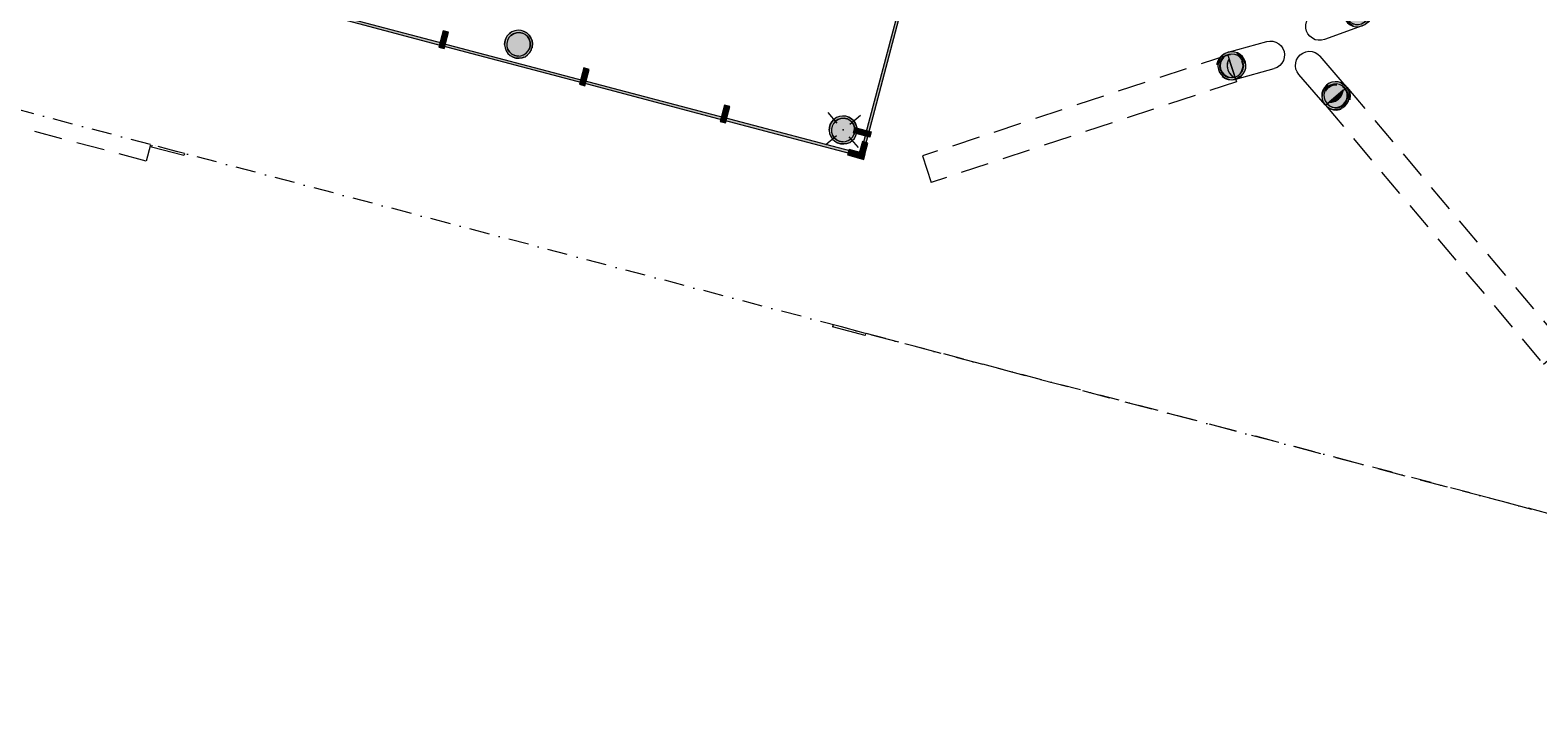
# Model space of a CAD drawing. Header units: millimetres. Extents: x -176817 to 18864955, y -12996033 to 201123.
# Tile 28 of 256: x 61328 to 74800, y -7837 to -1864. Entities that reach past the tile are written whole.
import ezdxf

# ---------------------------------------------------------------- set-up
doc = ezdxf.new("R2010")
doc.units = ezdxf.units.MM
doc.header["$MEASUREMENT"] = 0
for name, pattern in [('Kropki i Kreski', [360, 180, -90, 0, -90]), ('Przerywana', [240, 120, -120]), ('Przerywana długa', [390, 250, -140])]:
    doc.linetypes.add(name, pattern=pattern)
for name, color, linetype in [('213-A Wymiarowanie wewnętrzne', 7, 'Continuous'), ('822-IST-Brama zachodnia belki', 7, 'Continuous'), ('822-IST-Brama zachodnia słupy', 7, 'Continuous'), ('822-IST-Brama zachodnia ściany kurtynowe', 7, 'Continuous')]:
    doc.layers.add(name, color=color, linetype=linetype)
doc.styles.add('STYL_AUTOMATYCZNY_4', font='arial.ttf')
doc.dimstyles.new('STYL_AUTOMATYCZNY__3', dxfattribs={"dimtxt": 64.999998, "dimasz": 47.5, "dimexe": 0.18, "dimexo": 0.0625, "dimgap": 0, "dimtad": 1, "dimdec": 1, "dimlfac": 0.1, "dimzin": 0, "dimdsep": 46, "dimtxsty": 'STYL_AUTOMATYCZNY_4', "dimblk": 'ARROWHEAD_11', "dimblk1": 'ARROWHEAD_11', "dimblk2": 'ARROWHEAD_11', "dimcen": 0.09, "dimclrd": 30, "dimclre": 30, "dimclrt": 30, "dimazin": 0, "dimtfac": 1, "dimtdec": 4, "dimtmove": 0, "dimatfit": 3, "dimfxl": 0, "dimtolj": 1, "dimtzin": 0, "dimarcsym": 0})

# ---------------------------------------------------------------- blocks, each defined once
blk = doc.blocks.new('Przegroda strukturalna_1_2')
at = {"layer": '822-IST-Brama zachodnia ściany kurtynowe', "linetype": 'Continuous', "lineweight": 0, "true_color": 0x666666}
for points in [[(62708, -1416), (62757, -1429), (62795, -1284), (62747, -1271)], [(63756, -1672), (63761, -1653), (62738, -1383), (62733, -1402)], [(63722, -1684), (63770, -1696), (63808, -1551), (63760, -1539)], [(65013, -2004), (65018, -1984), (63751, -1650), (63746, -1669)], [(64979, -2015), (65027, -2028), (65065, -1883), (65017, -1870)], [(66270, -2335), (66275, -2316), (65008, -1982), (65003, -2001)], [(66236, -2347), (66284, -2360), (66322, -2215), (66274, -2202)], [(67527, -2667), (67532, -2648), (66265, -2313), (66260, -2333)], [(67493, -2679), (67541, -2691), (67579, -2546), (67531, -2534)], [(68759, -2992), (68765, -2973), (67522, -2645), (67517, -2664)], [(68725, -3004), (68774, -3017), (68812, -2872), (68764, -2859)]]:
    blk.add_hatch(color=251, dxfattribs=at).paths.add_polyline_path(points)
at = {"layer": '822-IST-Brama zachodnia ściany kurtynowe', "color": 254, "linetype": 'Continuous', "lineweight": 0, "true_color": 0xcccccc, "flags": 128}
for points in [[(62708, -1416), (62757, -1429), (62795, -1284), (62747, -1271)], [(63756, -1672), (63761, -1653), (62738, -1383), (62733, -1402)], [(63722, -1684), (63770, -1696), (63808, -1551), (63760, -1539)], [(65013, -2004), (65018, -1984), (63751, -1650), (63746, -1669)], [(64979, -2015), (65027, -2028), (65065, -1883), (65017, -1870)], [(66270, -2335), (66275, -2316), (65008, -1982), (65003, -2001)], [(66236, -2347), (66284, -2360), (66322, -2215), (66274, -2202)], [(67527, -2667), (67532, -2648), (66265, -2313), (66260, -2333)], [(67493, -2679), (67541, -2691), (67579, -2546), (67531, -2534)], [(68759, -2992), (68765, -2973), (67522, -2645), (67517, -2664)], [(68725, -3004), (68774, -3017), (68812, -2872), (68764, -2859)]]:
    blk.add_lwpolyline(points, close=True, dxfattribs=at)
blk = doc.blocks.new('Przegroda strukturalna_2_2')
at = {"layer": '822-IST-Brama zachodnia ściany kurtynowe', "linetype": 'Continuous', "lineweight": 0, "true_color": 0x666666}
for points in [[(72485, 11034), (72340, 11073), (72326, 11020), (72471, 10981)], [(72387, 10742), (72460, 11018), (72441, 11023), (72368, 10747)], [(72414, 10766), (72269, 10804), (72256, 10755), (72401, 10717)], [(71877, 8808), (72390, 10751), (72370, 10756), (71858, 8813)], [(71367, 6874), (71880, 8817), (71860, 8823), (71347, 6879)], [(71904, 8832), (71759, 8870), (71746, 8822), (71891, 8783)], [(70856, 4940), (71369, 6884), (71350, 6889), (70837, 4945)], [(71394, 6898), (71249, 6936), (71236, 6888), (71381, 6850)], [(70883, 4964), (70738, 5002), (70726, 4954), (70871, 4916)], [(70346, 3006), (70859, 4950), (70840, 4955), (70327, 3011)], [(69836, 1073), (70349, 3016), (70329, 3021), (69817, 1078)], [(70373, 3030), (70228, 3069), (70215, 3020), (70360, 2982)], [(69326, -861), (69838, 1082), (69819, 1087), (69306, -856)], [(69863, 1096), (69718, 1135), (69705, 1086), (69850, 1048)], [(69353, -837), (69208, -799), (69195, -847), (69340, -886)], [(68815, -2795), (69328, -852), (69309, -846), (68796, -2790)], [(68842, -2771), (68697, -2733), (68684, -2781), (68830, -2819)], [(68763, -2993), (68818, -2785), (68798, -2780), (68744, -2988)], [(68777, -3018), (68790, -2969), (68645, -2931), (68632, -2979)]]:
    blk.add_hatch(color=251, dxfattribs=at).paths.add_polyline_path(points)
at = {"layer": '822-IST-Brama zachodnia ściany kurtynowe', "color": 254, "linetype": 'Continuous', "lineweight": 0, "true_color": 0xcccccc, "flags": 128}
for points in [[(72485, 11034), (72471, 10981), (72326, 11020), (72340, 11073)], [(72387, 10742), (72368, 10747), (72441, 11023), (72460, 11018)], [(72414, 10766), (72401, 10717), (72256, 10755), (72269, 10804)], [(71877, 8808), (71858, 8813), (72370, 10756), (72390, 10751)], [(71367, 6874), (71347, 6879), (71860, 8823), (71880, 8817)], [(71904, 8832), (71891, 8783), (71746, 8822), (71759, 8870)], [(70856, 4940), (70837, 4945), (71350, 6889), (71369, 6884)], [(71394, 6898), (71381, 6850), (71236, 6888), (71249, 6936)], [(70883, 4964), (70871, 4916), (70726, 4954), (70738, 5002)], [(70346, 3006), (70327, 3011), (70840, 4955), (70859, 4950)], [(69836, 1073), (69817, 1078), (70329, 3021), (70349, 3016)], [(70373, 3030), (70360, 2982), (70215, 3020), (70228, 3069)], [(69326, -861), (69306, -856), (69819, 1087), (69838, 1082)], [(69863, 1096), (69850, 1048), (69705, 1086), (69718, 1135)], [(69353, -837), (69340, -886), (69195, -847), (69208, -799)], [(68815, -2795), (68796, -2790), (69309, -846), (69328, -852)], [(68842, -2771), (68830, -2819), (68684, -2781), (68697, -2733)], [(68763, -2993), (68744, -2988), (68798, -2780), (68818, -2785)], [(68777, -3018), (68790, -2969), (68645, -2931), (68632, -2979)]]:
    blk.add_lwpolyline(points, close=True, dxfattribs=at)
blk = doc.blocks.new('Słup_69_2', base_point=(72759, -2178))
at = {"layer": '822-IST-Brama zachodnia słupy', "linetype": 'Continuous', "lineweight": 0, "true_color": 0x666666}
h = blk.add_hatch(color=251, dxfattribs=at)
h.paths.add_polyline_path([(73087, -2367), (73067, -2348), (73042, -2334), (73016, -2326), (72988, -2324), (72960, -2328), (72934, -2338), (72911, -2354), (72892, -2375), (72878, -2399), (72870, -2426), (72868, -2454), (72872, -2481), (72882, -2507), (72898, -2530), (72918, -2550), (72943, -2563), (72969, -2572), (72997, -2574), (73025, -2570), (73051, -2559), (73074, -2544), (73093, -2523), (73107, -2499), (73115, -2472), (73117, -2444), (73113, -2416), (73103, -2390)])
h.paths.add_polyline_path([(73072, -2380), (73087, -2403), (73096, -2429), (73097, -2457), (73092, -2483), (73079, -2508), (73061, -2528), (73038, -2543), (73012, -2552), (72985, -2554), (72958, -2548), (72933, -2536), (72913, -2517), (72898, -2494), (72889, -2468), (72888, -2441), (72893, -2414), (72906, -2390), (72924, -2369), (72947, -2354), (72973, -2346), (73000, -2344), (73027, -2350), (73052, -2362)], flags=0)
h = blk.add_hatch(color=251, dxfattribs=at)
h.paths.add_polyline_path([(72893, -2414), (72888, -2441), (72889, -2468), (72898, -2494), (72913, -2517), (72933, -2536), (72958, -2548), (72985, -2554), (73012, -2552), (73038, -2543), (73061, -2528), (73079, -2508), (73092, -2483), (73097, -2457), (73096, -2429), (73087, -2403), (73072, -2380), (73052, -2362), (73027, -2350), (73000, -2344), (72973, -2346), (72947, -2354), (72924, -2369), (72906, -2390)])
h.paths.add_polyline_path([(72940, -2507), (72934, -2506), (73059, -2400), (73059, -2407), (73051, -2434), (73038, -2459), (73019, -2480), (72995, -2495), (72968, -2504)], flags=0)
at = {"layer": '822-IST-Brama zachodnia słupy', "color": 254, "linetype": 'Continuous', "lineweight": 0, "true_color": 0xcccccc}
blk.add_line((73059, -2400), (72934, -2506), dxfattribs=at)
at = {"layer": '822-IST-Brama zachodnia słupy', "color": 254, "linetype": 'Continuous', "lineweight": 0, "true_color": 0xcccccc, "flags": 128}
for points in [[(72664, -2260), (72649, -2237), (72638, -2211), (72634, -2183), (72636, -2155), (72644, -2128), (72658, -2104), (72677, -2083), (72700, -2068), (72726, -2057), (72754, -2053), (72782, -2055), (72809, -2064), (72833, -2077), (72854, -2097)], [(73087, -2367), (72854, -2097)], [(72898, -2530), (72664, -2260)], [(72934, -2506), (72940, -2507), (72968, -2504), (72995, -2495), (73019, -2480), (73038, -2459), (73051, -2434), (73059, -2407), (73059, -2400)]]:
    blk.add_lwpolyline(points, dxfattribs=at)
for points in [[(72868, -2454), (72872, -2481), (72882, -2507), (72898, -2530), (72918, -2550), (72943, -2563), (72969, -2572), (72997, -2574), (73025, -2570), (73051, -2559), (73074, -2544), (73093, -2523), (73107, -2499), (73115, -2472), (73117, -2444), (73113, -2416), (73103, -2390), (73087, -2367), (73067, -2348), (73042, -2334), (73016, -2326), (72988, -2324), (72960, -2328), (72934, -2338), (72911, -2354), (72892, -2375), (72878, -2399), (72870, -2426)], [(72889, -2468), (72898, -2494), (72913, -2517), (72933, -2536), (72958, -2548), (72985, -2554), (73012, -2552), (73038, -2543), (73061, -2528), (73079, -2508), (73092, -2483), (73097, -2457), (73096, -2429), (73087, -2403), (73072, -2380), (73052, -2362), (73027, -2350), (73000, -2344), (72973, -2346), (72947, -2354), (72924, -2369), (72906, -2390), (72893, -2414), (72888, -2441)]]:
    blk.add_lwpolyline(points, close=True, dxfattribs=at)
at = {"layer": '822-IST-Brama zachodnia słupy', "color": 254, "linetype": 'Przerywana', "lineweight": 0, "true_color": 0xcccccc, "flags": 128}
for points in [[(73093, -2374), (73109, -2397), (73119, -2423), (73124, -2451), (73121, -2479), (73113, -2506), (73099, -2530), (73080, -2551), (73057, -2566), (73031, -2577), (73003, -2581), (72976, -2579), (72949, -2570), (72924, -2557), (72904, -2537), (72888, -2514), (72878, -2488), (72874, -2461), (72876, -2433), (72884, -2406), (72898, -2382), (72917, -2361), (72940, -2345), (72966, -2335), (72994, -2331), (73022, -2333), (73048, -2341), (73073, -2355)], [(73058, -2369), (73077, -2386), (73078, -2387), (73093, -2410), (73102, -2436), (73103, -2464), (73098, -2490), (73085, -2515), (73067, -2535), (73044, -2550), (73018, -2559), (72991, -2561), (72964, -2555), (72940, -2543), (72919, -2524), (72917, -2521), (72904, -2501), (72895, -2475), (72894, -2448), (72899, -2421), (72912, -2397), (72930, -2376), (72953, -2361), (72979, -2353), (73006, -2351), (73033, -2357)]]:
    blk.add_lwpolyline(points, close=True, dxfattribs=at)
for points in [[(72917, -2521), (73077, -2386)], [(73076, -2386), (73090, -2406)], [(73093, -2374), (73087, -2367)], [(73090, -2406), (73094, -2417), (73099, -2433)], [(72904, -2537), (72898, -2530)], [(72917, -2522), (72936, -2539)], [(72936, -2539), (72944, -2543), (72962, -2552)], [(72962, -2552), (72981, -2556)], [(72981, -2556), (72989, -2558)], [(72989, -2558), (73013, -2557)], [(73013, -2557), (73016, -2557)], [(73016, -2557), (73040, -2549)], [(73040, -2549), (73042, -2548)], [(73042, -2548), (73064, -2534)], [(73064, -2534), (73065, -2533)], [(73065, -2533), (73083, -2513)], [(73083, -2513), (73084, -2513)], [(73084, -2513), (73096, -2488)], [(73096, -2487), (73101, -2461)], [(73096, -2488), (73096, -2487)], [(73099, -2433), (73101, -2456), (73101, -2461)]]:
    blk.add_lwpolyline(points, dxfattribs=at)
blk = doc.blocks.new('Słup_70_2', base_point=(72411, -2086))
at = {"layer": '822-IST-Brama zachodnia słupy', "linetype": 'Continuous', "lineweight": 0, "true_color": 0x666666}
h = blk.add_hatch(color=251, dxfattribs=at)
h.paths.add_polyline_path([(72100, -2302), (72126, -2292), (72149, -2276), (72168, -2255), (72181, -2231), (72190, -2204), (72191, -2176), (72187, -2148), (72177, -2122), (72161, -2099), (72140, -2080), (72116, -2067), (72089, -2059), (72061, -2057), (72033, -2061), (72007, -2072), (71984, -2088), (71965, -2108), (71951, -2133), (71943, -2159), (71941, -2187), (71946, -2215), (71956, -2241), (71972, -2264), (71993, -2283), (72017, -2297), (72044, -2305), (72072, -2306)])
h.paths.add_polyline_path([(72094, -2283), (72067, -2287), (72040, -2283), (72015, -2273), (71993, -2256), (71976, -2235), (71965, -2210), (71961, -2182), (71965, -2155), (71975, -2130), (71992, -2108), (72013, -2091), (72038, -2080), (72066, -2077), (72093, -2080), (72118, -2090), (72140, -2107), (72157, -2128), (72168, -2154), (72172, -2181), (72168, -2208), (72158, -2233), (72141, -2255), (72120, -2272)], flags=0)
blk.add_hatch(color=251, dxfattribs=at).paths.add_polyline_path([(71961, -2182), (71965, -2210), (71976, -2235), (71993, -2256), (72015, -2273), (72040, -2283), (72067, -2287), (72083, -2284), (72081, -2283), (72059, -2266), (72041, -2244), (72029, -2219), (72024, -2191), (72025, -2163), (72033, -2135), (72040, -2122), (72093, -2283), (72094, -2283), (72120, -2272), (72141, -2255), (72158, -2233), (72168, -2208), (72172, -2181), (72168, -2154), (72157, -2128), (72140, -2107), (72118, -2090), (72093, -2080), (72066, -2077), (72038, -2080), (72013, -2091), (71992, -2108), (71975, -2130), (71965, -2155)])
at = {"layer": '822-IST-Brama zachodnia słupy', "color": 254, "linetype": 'Continuous', "lineweight": 0, "true_color": 0xcccccc}
blk.add_line((72040, -2122), (72093, -2283), dxfattribs=at)
at = {"layer": '822-IST-Brama zachodnia słupy', "color": 254, "linetype": 'Continuous', "lineweight": 0, "true_color": 0xcccccc, "flags": 128}
for points in [[(72033, -2061), (72378, -1966)], [(72378, -1966), (72405, -1961), (72433, -1963), (72460, -1971), (72484, -1985), (72505, -2004), (72521, -2027), (72532, -2053), (72536, -2081), (72534, -2109), (72526, -2135), (72512, -2160), (72493, -2180), (72470, -2196), (72444, -2207)], [(72040, -2122), (72033, -2135), (72025, -2163), (72024, -2191), (72029, -2219), (72041, -2244), (72059, -2266), (72081, -2283), (72083, -2284)], [(72083, -2284), (72093, -2283)], [(72100, -2302), (72444, -2207)]]:
    blk.add_lwpolyline(points, dxfattribs=at)
at = {"layer": '822-IST-Brama zachodnia słupy', "color": 254, "linetype": 'Przerywana', "lineweight": 0, "true_color": 0xcccccc, "flags": 128}
for points in [[(72091, -2305), (72063, -2309), (72035, -2307), (72008, -2299), (71984, -2285), (71963, -2266), (71947, -2243), (71937, -2217), (71933, -2190), (71934, -2162), (71942, -2135), (71956, -2111), (71975, -2090), (71998, -2074), (72024, -2064), (72052, -2059), (72080, -2061), (72107, -2069), (72131, -2083), (72152, -2102), (72168, -2125), (72178, -2151), (72182, -2178), (72181, -2206), (72173, -2233), (72159, -2257), (72140, -2278), (72117, -2294)], [(72093, -2282), (72086, -2285), (72058, -2289), (72031, -2286), (72006, -2275), (71984, -2259), (71967, -2237), (71956, -2212), (71952, -2185), (71956, -2158), (71966, -2132), (71978, -2116), (71983, -2110), (72004, -2094), (72030, -2083), (72057, -2079), (72084, -2082), (72109, -2093), (72131, -2109), (72148, -2131), (72159, -2156), (72163, -2183), (72159, -2210), (72149, -2236), (72132, -2258), (72111, -2275)]]:
    blk.add_lwpolyline(points, close=True, dxfattribs=at)
at = {"layer": '822-IST-Brama zachodnia słupy', "color": 254, "linetype": 'Continuous', "lineweight": 0, "true_color": 0xcccccc, "flags": 128}
for points in [[(71946, -2215), (71956, -2241), (71972, -2264), (71993, -2283), (72017, -2297), (72044, -2305), (72072, -2306), (72100, -2302), (72126, -2292), (72149, -2276), (72168, -2255), (72181, -2231), (72190, -2204), (72191, -2176), (72187, -2148), (72177, -2122), (72161, -2099), (72140, -2080), (72116, -2067), (72089, -2059), (72061, -2057), (72033, -2061), (72007, -2072), (71984, -2088), (71965, -2108), (71951, -2133), (71943, -2159), (71941, -2187)], [(71961, -2182), (71965, -2210), (71976, -2235), (71993, -2256), (72015, -2273), (72040, -2283), (72067, -2287), (72083, -2284), (72093, -2283), (72094, -2283), (72120, -2272), (72141, -2255), (72158, -2233), (72168, -2208), (72172, -2181), (72168, -2154), (72157, -2128), (72140, -2107), (72118, -2090), (72093, -2080), (72066, -2077), (72038, -2080), (72013, -2091), (71992, -2108), (71975, -2130), (71965, -2155)]]:
    blk.add_lwpolyline(points, close=True, dxfattribs=at)
at = {"layer": '822-IST-Brama zachodnia słupy', "color": 254, "linetype": 'Przerywana', "lineweight": 0, "true_color": 0xcccccc, "flags": 128}
for points in [[(71965, -2137), (71957, -2157)], [(71965, -2137), (71967, -2132)], [(71978, -2117), (71967, -2132)], [(72029, -2087), (72029, -2087), (72001, -2100), (71978, -2116)], [(71978, -2117), (71978, -2116)], [(72024, -2064), (72033, -2061)], [(72029, -2087), (72093, -2282)], [(71957, -2160), (71954, -2184)], [(71954, -2184), (71955, -2186)], [(71955, -2186), (71959, -2211)], [(71957, -2160), (71957, -2157)], [(71959, -2211), (71959, -2212), (71970, -2236), (71971, -2238), (71988, -2258), (71991, -2260), (72010, -2274), (72022, -2278), (72037, -2284), (72066, -2287), (72075, -2286), (72083, -2284)], [(72091, -2305), (72100, -2302)]]:
    blk.add_lwpolyline(points, dxfattribs=at)
blk = doc.blocks.new('Słup_72_2', base_point=(72851, -1830))
at = {"layer": '822-IST-Brama zachodnia słupy', "linetype": 'Continuous', "lineweight": 0, "true_color": 0x666666}
h = blk.add_hatch(color=251, dxfattribs=at)
h.paths.add_polyline_path([(73144, -1591), (73119, -1603), (73098, -1621), (73080, -1643), (73068, -1668), (73063, -1696), (73063, -1724), (73069, -1751), (73082, -1776), (73099, -1798), (73122, -1815), (73147, -1827), (73174, -1833), (73202, -1832), (73230, -1826), (73255, -1813), (73276, -1796), (73294, -1774), (73305, -1748), (73311, -1721), (73311, -1693), (73305, -1666), (73292, -1641), (73274, -1619), (73252, -1602), (73227, -1590), (73200, -1584), (73172, -1584)])
h.paths.add_polyline_path([(73151, -1610), (73178, -1604), (73205, -1605), (73232, -1613), (73255, -1628), (73273, -1648), (73286, -1673), (73292, -1699), (73290, -1727), (73282, -1753), (73267, -1776), (73247, -1794), (73223, -1807), (73196, -1813), (73169, -1812), (73142, -1803), (73119, -1789), (73101, -1768), (73088, -1744), (73082, -1717), (73084, -1690), (73092, -1664), (73107, -1641), (73127, -1622)], flags=0)
h = blk.add_hatch(color=251, dxfattribs=at)
h.paths.add_polyline_path([(73082, -1717), (73088, -1744), (73101, -1768), (73119, -1789), (73142, -1803), (73169, -1812), (73196, -1813), (73223, -1807), (73247, -1794), (73267, -1776), (73282, -1753), (73290, -1727), (73292, -1699), (73286, -1673), (73273, -1648), (73255, -1628), (73232, -1613), (73205, -1605), (73178, -1604), (73151, -1610), (73127, -1622), (73107, -1641), (73092, -1664), (73084, -1690)])
h.paths.add_polyline_path([(73219, -1760), (73172, -1650), (73178, -1654), (73198, -1674), (73212, -1698), (73220, -1725), (73221, -1753)], flags=0)
at = {"layer": '822-IST-Brama zachodnia słupy', "color": 254, "linetype": 'Continuous', "lineweight": 0, "true_color": 0xcccccc}
blk.add_line((73172, -1650), (73219, -1760), dxfattribs=at)
at = {"layer": '822-IST-Brama zachodnia słupy', "color": 254, "linetype": 'Continuous', "lineweight": 0, "true_color": 0xcccccc, "flags": 128}
for points in [[(73144, -1591), (72808, -1713)], [(72893, -1948), (72866, -1954), (72838, -1954), (72811, -1949), (72785, -1937), (72763, -1919), (72746, -1898), (72733, -1873), (72727, -1845), (72726, -1817), (72732, -1790), (72744, -1765), (72762, -1743), (72783, -1725), (72808, -1713)], [(73172, -1650), (73178, -1654), (73198, -1674), (73212, -1698), (73220, -1725), (73221, -1753), (73219, -1760)], [(73230, -1826), (72893, -1948)]]:
    blk.add_lwpolyline(points, dxfattribs=at)
for points in [[(73063, -1696), (73063, -1724), (73069, -1751), (73082, -1776), (73099, -1798), (73122, -1815), (73147, -1827), (73174, -1833), (73202, -1832), (73230, -1826), (73255, -1813), (73276, -1796), (73294, -1774), (73305, -1748), (73311, -1721), (73311, -1693), (73305, -1666), (73292, -1641), (73274, -1619), (73252, -1602), (73227, -1590), (73200, -1584), (73172, -1584), (73144, -1591), (73119, -1603), (73098, -1621), (73080, -1643), (73068, -1668)], [(73082, -1717), (73088, -1744), (73101, -1768), (73119, -1789), (73142, -1803), (73169, -1812), (73196, -1813), (73223, -1807), (73247, -1794), (73267, -1776), (73282, -1753), (73290, -1727), (73292, -1699), (73286, -1673), (73273, -1648), (73255, -1628), (73232, -1613), (73205, -1605), (73178, -1604), (73151, -1610), (73127, -1622), (73107, -1641), (73092, -1664), (73084, -1690)]]:
    blk.add_lwpolyline(points, close=True, dxfattribs=at)
at = {"layer": '822-IST-Brama zachodnia słupy', "color": 254, "linetype": 'Przerywana', "lineweight": 0, "true_color": 0xcccccc, "flags": 128}
for points in [[(73153, -1588), (73180, -1581), (73208, -1581), (73236, -1587), (73261, -1599), (73283, -1616), (73301, -1638), (73313, -1663), (73320, -1690), (73320, -1718), (73314, -1745), (73302, -1771), (73285, -1793), (73263, -1810), (73238, -1823), (73211, -1829), (73183, -1830), (73156, -1824), (73130, -1812), (73108, -1795), (73090, -1773), (73078, -1748), (73072, -1721), (73071, -1693), (73077, -1665), (73089, -1640), (73106, -1618), (73128, -1600)], [(73136, -1619), (73154, -1609), (73160, -1606), (73187, -1601), (73214, -1602), (73240, -1610), (73263, -1625), (73282, -1645), (73294, -1669), (73300, -1696), (73299, -1724), (73291, -1750), (73276, -1773), (73256, -1791), (73237, -1801), (73231, -1804), (73205, -1810), (73177, -1809), (73151, -1800), (73128, -1786), (73109, -1765), (73097, -1741), (73091, -1714), (73092, -1687), (73101, -1661), (73115, -1638)]]:
    blk.add_lwpolyline(points, close=True, dxfattribs=at)
for points in [[(73153, -1588), (73144, -1591)], [(73154, -1609), (73237, -1801)], [(73158, -1608), (73183, -1602)], [(73188, -1602), (73183, -1602)], [(73188, -1602), (73211, -1603)], [(73226, -1607), (73211, -1603)], [(73226, -1607), (73238, -1611)], [(73254, -1621), (73238, -1611)], [(73254, -1621), (73261, -1626)], [(73275, -1641), (73261, -1626)], [(73273, -1774), (73288, -1751)], [(73275, -1641), (73279, -1646)], [(73289, -1665), (73279, -1646)], [(73288, -1750), (73297, -1725)], [(73288, -1751), (73288, -1750)], [(73289, -1665), (73292, -1670)], [(73297, -1692), (73292, -1670)], [(73297, -1692), (73298, -1697)], [(73297, -1721), (73298, -1697)], [(73297, -1725), (73297, -1721)], [(73238, -1823), (73230, -1826)], [(73237, -1800), (73252, -1793)], [(73252, -1793), (73263, -1783), (73273, -1774)]]:
    blk.add_lwpolyline(points, dxfattribs=at)
blk = doc.blocks.new('Słup_79_2', base_point=(65691, -1990))
at = {"layer": '822-IST-Brama zachodnia słupy', "linetype": 'Continuous', "lineweight": 0, "true_color": 0x666666}
h = blk.add_hatch(color=251, dxfattribs=at)
h.paths.add_polyline_path([(65786, -1908), (65766, -1889), (65741, -1875), (65714, -1867), (65687, -1865), (65659, -1869), (65633, -1880), (65610, -1895), (65591, -1916), (65577, -1940), (65569, -1967), (65566, -1995), (65571, -2023), (65581, -2049), (65597, -2072), (65617, -2091), (65642, -2105), (65668, -2113), (65696, -2115), (65724, -2111), (65750, -2101), (65773, -2085), (65792, -2064), (65806, -2040), (65814, -2013), (65816, -1985), (65812, -1958), (65802, -1932)])
h.paths.add_polyline_path([(65771, -1921), (65786, -1944), (65795, -1970), (65796, -1998), (65791, -2025), (65778, -2049), (65760, -2070), (65737, -2085), (65711, -2093), (65684, -2095), (65657, -2089), (65632, -2077), (65612, -2059), (65597, -2036), (65588, -2010), (65587, -1982), (65592, -1956), (65605, -1931), (65623, -1911), (65646, -1896), (65672, -1887), (65699, -1885), (65726, -1891), (65750, -1903)], flags=0)
blk.add_hatch(color=251, dxfattribs=at).paths.add_polyline_path([(65771, -1921), (65750, -1903), (65726, -1891), (65699, -1885), (65672, -1887), (65646, -1896), (65623, -1911), (65605, -1931), (65592, -1956), (65587, -1982), (65588, -2010), (65597, -2036), (65612, -2059), (65632, -2077), (65657, -2089), (65684, -2095), (65711, -2093), (65737, -2085), (65760, -2070), (65778, -2049), (65791, -2025), (65796, -1998), (65795, -1970), (65786, -1944)])
at = {"layer": '822-IST-Brama zachodnia słupy', "color": 254, "linetype": 'Continuous', "lineweight": 0, "true_color": 0xcccccc, "flags": 128}
for points in [[(65566, -1995), (65571, -2023), (65581, -2049), (65597, -2072), (65617, -2091), (65642, -2105), (65668, -2113), (65696, -2115), (65724, -2111), (65750, -2101), (65773, -2085), (65792, -2064), (65806, -2040), (65814, -2013), (65816, -1985), (65812, -1958), (65802, -1932), (65786, -1908), (65766, -1889), (65741, -1875), (65714, -1867), (65687, -1865), (65659, -1869), (65633, -1880), (65610, -1895), (65591, -1916), (65577, -1940), (65569, -1967)], [(65588, -2010), (65597, -2036), (65612, -2059), (65632, -2077), (65657, -2089), (65684, -2095), (65711, -2093), (65737, -2085), (65760, -2070), (65778, -2049), (65791, -2025), (65796, -1998), (65795, -1970), (65786, -1944), (65771, -1921), (65750, -1903), (65726, -1891), (65699, -1885), (65672, -1887), (65646, -1896), (65623, -1911), (65605, -1931), (65592, -1956), (65587, -1982)]]:
    blk.add_lwpolyline(points, close=True, dxfattribs=at)
at = {"layer": '822-IST-Brama zachodnia słupy', "color": 254, "linetype": 'Przerywana', "lineweight": 0, "true_color": 0xcccccc, "flags": 128}
for points in [[(65786, -1908), (65802, -1932), (65812, -1958), (65816, -1985), (65814, -2013), (65806, -2040), (65792, -2064), (65773, -2085), (65750, -2101), (65724, -2111), (65696, -2115), (65668, -2113), (65642, -2105), (65617, -2091), (65597, -2072), (65581, -2049), (65571, -2023), (65566, -1995), (65569, -1967), (65577, -1940), (65591, -1916), (65610, -1895), (65633, -1880), (65659, -1869), (65687, -1865), (65714, -1867), (65741, -1875), (65766, -1889)], [(65771, -1921), (65786, -1944), (65795, -1970), (65796, -1998), (65791, -2025), (65778, -2049), (65760, -2070), (65737, -2085), (65711, -2093), (65684, -2095), (65657, -2089), (65632, -2077), (65612, -2059), (65597, -2036), (65588, -2010), (65587, -1982), (65592, -1956), (65605, -1931), (65623, -1911), (65646, -1896), (65672, -1887), (65699, -1885), (65726, -1891), (65750, -1903)]]:
    blk.add_lwpolyline(points, close=True, dxfattribs=at)
blk = doc.blocks.new('Słup_99_2', base_point=(68592, -2755))
at = {"layer": '822-IST-Brama zachodnia słupy', "linetype": 'Continuous', "lineweight": 0, "true_color": 0x666666}
h = blk.add_hatch(color=251, dxfattribs=at)
h.paths.add_polyline_path([(68687, -2674), (68666, -2655), (68642, -2641), (68615, -2633), (68587, -2631), (68560, -2635), (68534, -2645), (68510, -2661), (68491, -2681), (68477, -2706), (68469, -2732), (68467, -2760), (68471, -2788), (68482, -2814), (68497, -2837), (68518, -2856), (68542, -2870), (68569, -2878), (68597, -2880), (68625, -2876), (68651, -2866), (68674, -2850), (68693, -2830), (68707, -2805), (68715, -2779), (68717, -2751), (68713, -2723), (68703, -2697)])
h.paths.add_polyline_path([(68672, -2687), (68687, -2710), (68695, -2736), (68697, -2763), (68691, -2790), (68679, -2815), (68661, -2835), (68638, -2850), (68612, -2859), (68584, -2860), (68558, -2855), (68533, -2842), (68513, -2824), (68498, -2801), (68489, -2775), (68487, -2748), (68493, -2721), (68505, -2696), (68524, -2676), (68546, -2661), (68572, -2652), (68600, -2651), (68627, -2656), (68651, -2669)], flags=0)
blk.add_hatch(color=251, dxfattribs=at).paths.add_polyline_path([(68672, -2687), (68651, -2669), (68627, -2656), (68600, -2651), (68572, -2652), (68546, -2661), (68524, -2676), (68505, -2696), (68493, -2721), (68487, -2748), (68489, -2775), (68498, -2801), (68513, -2824), (68533, -2842), (68558, -2855), (68584, -2860), (68612, -2859), (68638, -2850), (68661, -2835), (68679, -2815), (68691, -2790), (68697, -2763), (68695, -2736), (68687, -2710)])
at = {"layer": '822-IST-Brama zachodnia słupy', "color": 254, "linetype": 'Continuous', "lineweight": 0, "true_color": 0xcccccc}
for p, q in [((68540, -2695), (68458, -2600)), ((68653, -2703), (68747, -2622)), ((68532, -2808), (68437, -2889)), ((68644, -2816), (68726, -2911))]:
    blk.add_line(p, q, dxfattribs=at)
at = {"layer": '822-IST-Brama zachodnia słupy', "color": 254, "linetype": 'Continuous', "lineweight": 0, "true_color": 0xcccccc, "flags": 128}
for points in [[(68467, -2760), (68471, -2788), (68482, -2814), (68497, -2837), (68518, -2856), (68542, -2870), (68569, -2878), (68597, -2880), (68625, -2876), (68651, -2866), (68674, -2850), (68693, -2830), (68707, -2805), (68715, -2779), (68717, -2751), (68713, -2723), (68703, -2697), (68687, -2674), (68666, -2655), (68642, -2641), (68615, -2633), (68587, -2631), (68560, -2635), (68534, -2645), (68510, -2661), (68491, -2681), (68477, -2706), (68469, -2732)], [(68489, -2775), (68498, -2801), (68513, -2824), (68533, -2842), (68558, -2855), (68584, -2860), (68612, -2859), (68638, -2850), (68661, -2835), (68679, -2815), (68691, -2790), (68697, -2763), (68695, -2736), (68687, -2710), (68672, -2687), (68651, -2669), (68627, -2656), (68600, -2651), (68572, -2652), (68546, -2661), (68524, -2676), (68505, -2696), (68493, -2721), (68487, -2748)]]:
    blk.add_lwpolyline(points, close=True, dxfattribs=at)
at = {"layer": '822-IST-Brama zachodnia słupy', "color": 254, "linetype": 'Przerywana', "lineweight": 0, "true_color": 0xcccccc, "flags": 128}
for points in [[(68687, -2674), (68703, -2697), (68713, -2723), (68717, -2751), (68715, -2779), (68707, -2805), (68693, -2830), (68674, -2850), (68651, -2866), (68625, -2876), (68597, -2880), (68569, -2878), (68542, -2870), (68518, -2856), (68497, -2837), (68482, -2814), (68471, -2788), (68467, -2760), (68469, -2732), (68477, -2706), (68491, -2681), (68510, -2661), (68534, -2645), (68560, -2635), (68587, -2631), (68615, -2633), (68642, -2641), (68666, -2655)], [(68672, -2687), (68687, -2710), (68695, -2736), (68697, -2763), (68691, -2790), (68679, -2815), (68661, -2835), (68638, -2850), (68612, -2859), (68584, -2860), (68558, -2855), (68533, -2842), (68513, -2824), (68498, -2801), (68489, -2775), (68487, -2748), (68493, -2721), (68505, -2696), (68524, -2676), (68546, -2661), (68572, -2652), (68600, -2651), (68627, -2656), (68651, -2669)]]:
    blk.add_lwpolyline(points, close=True, dxfattribs=at)
at = {"layer": '822-IST-Brama zachodnia słupy', "color": 254, "linetype": 'Continuous', "lineweight": 0, "true_color": 0xcccccc}
blk.add_point((68592, -2755), dxfattribs=at)
blk = doc.blocks.new('Belka_31_2', base_point=(62404, -2886))
at = {"layer": '822-IST-Brama zachodnia belki', "color": 254, "linetype": 'Kropki i Kreski', "lineweight": 0, "true_color": 0xcccccc}
blk.add_line((62404, -2886), (33300, 4794), dxfattribs=at)
blk = doc.blocks.new('Belka_34_2', base_point=(68565, -4512))
at = {"layer": '822-IST-Brama zachodnia belki', "color": 254, "linetype": 'Kropki i Kreski', "lineweight": 0, "true_color": 0xcccccc}
blk.add_line((68565, -4512), (62404, -2886), dxfattribs=at)
blk = doc.blocks.new('Belka_59_2', base_point=(72068, -2206))
at = {"layer": '822-IST-Brama zachodnia belki', "linetype": 'Continuous', "lineweight": 0, "true_color": 0x666666}
blk.add_hatch(color=251, dxfattribs=at).paths.add_polyline_path([(72027, -2154), (72023, -2187), (72029, -2219), (72044, -2248), (72066, -2272), (72094, -2290), (72096, -2291), (72040, -2121), (72039, -2122)])
at = {"layer": '822-IST-Brama zachodnia belki', "color": 254, "linetype": 'Przerywana długa', "lineweight": 0, "true_color": 0xcccccc}
for p, q in [((72029, -2087), (69301, -2988)), ((72029, -2087), (72107, -2325)), ((72107, -2325), (69380, -3225)), ((69301, -2988), (69380, -3225))]:
    blk.add_line(p, q, dxfattribs=at)
at = {"layer": '822-IST-Brama zachodnia belki', "color": 254, "linetype": 'Continuous', "lineweight": 0, "true_color": 0xcccccc}
for p, q in [((72027, -2154), (72023, -2187)), ((72039, -2122), (72027, -2154)), ((72040, -2121), (72039, -2122)), ((72023, -2187), (72029, -2219)), ((72029, -2219), (72044, -2248)), ((72044, -2248), (72066, -2272)), ((72066, -2272), (72094, -2290)), ((72094, -2290), (72096, -2291))]:
    blk.add_line(p, q, dxfattribs=at)
blk = doc.blocks.new('Belka_60_2', base_point=(72996, -2453))
at = {"layer": '822-IST-Brama zachodnia belki', "linetype": 'Continuous', "lineweight": 0, "true_color": 0x666666}
blk.add_hatch(color=251, dxfattribs=at).paths.add_polyline_path([(73059, -2401), (72934, -2506), (72959, -2506), (72991, -2497), (73019, -2480), (73040, -2455), (73055, -2425)])
at = {"layer": '822-IST-Brama zachodnia belki', "color": 254, "linetype": 'Przerywana długa', "lineweight": 0, "true_color": 0xcccccc}
for p, q in [((72901, -2534), (73092, -2373)), ((73092, -2373), (75040, -4686)), ((72901, -2534), (74849, -4847)), ((74849, -4847), (75040, -4686))]:
    blk.add_line(p, q, dxfattribs=at)
at = {"layer": '822-IST-Brama zachodnia belki', "color": 254, "linetype": 'Continuous', "lineweight": 0, "true_color": 0xcccccc}
for p, q in [((73055, -2425), (73059, -2401)), ((72934, -2506), (72959, -2506)), ((72959, -2506), (72991, -2497)), ((72991, -2497), (73019, -2480)), ((73019, -2480), (73040, -2455)), ((73040, -2455), (73055, -2425))]:
    blk.add_line(p, q, dxfattribs=at)
blk = doc.blocks.new('Belka_75_2', base_point=(62404, -2886))
at = {"layer": '822-IST-Brama zachodnia belki', "color": 254, "linetype": 'Kropki i Kreski', "lineweight": 0, "true_color": 0xcccccc}
blk.add_line((62404, -2886), (33300, 4794), dxfattribs=at)
at = {"layer": '822-IST-Brama zachodnia belki', "color": 254, "linetype": 'Przerywana długa', "lineweight": 0, "true_color": 0xcccccc}
for p, q in [((62365, -3033), (33261, 4646)), ((62403, -2888), (62365, -3033))]:
    blk.add_line(p, q, dxfattribs=at)
blk = doc.blocks.new('Belka_76_2', base_point=(68793, -4572))
at = {"layer": '822-IST-Brama zachodnia belki', "linetype": 'Continuous', "lineweight": 0, "true_color": 0x666666}
blk.add_hatch(color=251, dxfattribs=at).paths.add_polyline_path([(73001, 11376), (72711, 11452), (72470, 10537), (72760, 10460)])
at = {"layer": '822-IST-Brama zachodnia belki', "color": 254, "linetype": 'Continuous', "lineweight": 0, "true_color": 0xcccccc}
for p, q in [((72804, 11805), (72769, 11670)), ((73094, 11728), (72804, 11805)), ((73094, 11728), (72944, 11159)), ((72711, 11452), (72470, 10537)), ((72711, 11452), (73001, 11376)), ((73001, 11376), (72760, 10460)), ((72470, 10537), (72760, 10460)), ((68503, -4497), (68498, -4515)), ((68788, -4592), (68498, -4515)), ((68793, -4574), (68788, -4592))]:
    blk.add_line(p, q, dxfattribs=at)
at = {"layer": '822-IST-Brama zachodnia belki', "color": 254, "linetype": 'Kropki i Kreski', "lineweight": 0, "true_color": 0xcccccc}
blk.add_line((68793, -4572), (68503, -4496), dxfattribs=at)
blk = doc.blocks.new('Belka_77_2', base_point=(62706, -2966))
at = {"layer": '822-IST-Brama zachodnia belki', "linetype": 'Continuous', "lineweight": 0, "true_color": 0x666666}
blk.add_hatch(color=251, dxfattribs=at).paths.add_polyline_path([(66914, 12982), (66624, 13059), (66383, 12143), (66673, 12067)])
at = {"layer": '822-IST-Brama zachodnia belki', "color": 254, "linetype": 'Continuous', "lineweight": 0, "true_color": 0xcccccc}
for p, q in [((66717, 13411), (66682, 13277)), ((67007, 13334), (66717, 13411)), ((67007, 13334), (66972, 13200)), ((66624, 13059), (66383, 12143)), ((66624, 13059), (66914, 12982)), ((66914, 12982), (66673, 12067)), ((66383, 12143), (66673, 12067)), ((62415, -2891), (62411, -2909)), ((62701, -2985), (62411, -2909)), ((62706, -2968), (62701, -2985))]:
    blk.add_line(p, q, dxfattribs=at)
at = {"layer": '822-IST-Brama zachodnia belki', "color": 254, "linetype": 'Kropki i Kreski', "lineweight": 0, "true_color": 0xcccccc}
blk.add_line((62706, -2966), (62416, -2889), dxfattribs=at)
blk = doc.blocks.new('Belka_236_2', base_point=(81157, -7835))
at = {"layer": '822-IST-Brama zachodnia belki', "color": 254, "linetype": 'Kropki i Kreski', "lineweight": 0, "true_color": 0xcccccc}
blk.add_line((81157, -7835), (68565, -4512), dxfattribs=at)
at = {"layer": '822-IST-Brama zachodnia belki', "color": 254, "linetype": 'Przerywana długa', "lineweight": 0, "true_color": 0xcccccc}
blk.add_line((81157, -7837), (68793, -4574), dxfattribs=at)
blk = doc.blocks.new('*D3229')
at = {"layer": '213-A Wymiarowanie wewnętrzne', "linetype": 'Continuous', "lineweight": 200}
for points in [[(143869, 13002), (143870, 12997), (143873, 12993), (143877, 12990), (143882, 12989), (143886, 12990), (143890, 12993), (143893, 12997), (143894, 13002), (143893, 13007), (143890, 13011), (143886, 13013), (143882, 13014), (143877, 13013), (143873, 13011), (143870, 13007)], [(139902, -2034), (139903, -2038), (139905, -2042), (139909, -2045), (139914, -2046), (139919, -2045), (139923, -2042), (139926, -2038), (139927, -2034), (139926, -2029), (139923, -2025), (139919, -2022), (139914, -2021), (139909, -2022), (139905, -2025), (139903, -2029)]]:
    blk.add_hatch(color=30, dxfattribs=at).paths.add_polyline_path(points)
at = {"layer": '213-A Wymiarowanie wewnętrzne', "color": 30, "linetype": 'Continuous', "lineweight": 0}
for p, q in [((143878, 12990), (139917, -2022)), ((143836, 13014), (143870, 13005)), ((143894, 12999), (143927, 12990))]:
    blk.add_line(p, q, dxfattribs=at)
blk.add_circle((143882, 13002), 12.5, dxfattribs=at)
at = {"layer": '213-A Wymiarowanie wewnętrzne', "color": 30, "lineweight": 200, "insert": (141857, 5380), "char_height": 65, "attachment_point": 7, "rotation": 75.218, "style": 'STYL_AUTOMATYCZNY_4'}
blk.add_mtext('\\A1;{\\pql;\\fArial|b0|i0|c238|p0;\\W1.000000;1\xa0555}', dxfattribs=at)
blk = doc.blocks.new('ARROWHEAD_11')
at = {"color": 0, "linetype": 'Continuous', "lineweight": 0}
blk.add_line((0, 0), (-1, 0), dxfattribs=at)
at = {"color": 0, "linetype": 'Continuous', "lineweight": 0, "const_width": 0.25, "flags": 128}
blk.add_lwpolyline([(-0.125, 0, 1), (0.125, 0, 1)], format="xyb", close=True, dxfattribs=at)
blk = doc.blocks.new('*D3230')
at = {"layer": '213-A Wymiarowanie wewnętrzne', "linetype": 'Continuous', "lineweight": 200}
for points in [[(139902, -2034), (139903, -2038), (139905, -2042), (139909, -2045), (139914, -2046), (139919, -2045), (139923, -2042), (139926, -2038), (139927, -2034), (139926, -2029), (139923, -2025), (139919, -2022), (139914, -2021), (139909, -2022), (139905, -2025), (139903, -2029)], [(139749, -2614), (139750, -2619), (139752, -2623), (139756, -2625), (139761, -2626), (139766, -2625), (139770, -2623), (139773, -2619), (139774, -2614), (139773, -2609), (139770, -2605), (139766, -2602), (139761, -2601), (139756, -2602), (139752, -2605), (139750, -2609)]]:
    blk.add_hatch(color=30, dxfattribs=at).paths.add_polyline_path(points)
at = {"layer": '213-A Wymiarowanie wewnętrzne', "color": 30, "linetype": 'Continuous', "lineweight": 0}
for p, q in [((139911, -2046), (139764, -2602)), ((139869, -2022), (139902, -2030)), ((139926, -2037), (139959, -2046)), ((139716, -2602), (139749, -2611)), ((139758, -2626), (139755, -2638)), ((139773, -2617), (139806, -2626))]:
    blk.add_line(p, q, dxfattribs=at)
for centre in [(139914, -2034), (139761, -2614)]:
    blk.add_circle(centre, 12.5, dxfattribs=at)
at = {"layer": '213-A Wymiarowanie wewnętrzne', "color": 30, "lineweight": 200, "insert": (139812, -2368), "char_height": 65, "attachment_point": 7, "rotation": 75.218, "style": 'STYL_AUTOMATYCZNY_4'}
blk.add_mtext('\\A1;{\\pql;\\fArial|b0|i0|c238|p0;\\W1.000000;60}', dxfattribs=at)
blk = doc.blocks.new('*D3236')
at = {"layer": '213-A Wymiarowanie wewnętrzne', "linetype": 'Continuous', "lineweight": 200}
for points in [[(157879, 9305), (157880, 9300), (157883, 9296), (157887, 9293), (157892, 9292), (157897, 9293), (157901, 9296), (157903, 9300), (157904, 9305), (157903, 9310), (157901, 9314), (157897, 9316), (157892, 9317), (157887, 9316), (157883, 9314), (157880, 9310)], [(153912, -5731), (153913, -5735), (153916, -5739), (153920, -5742), (153924, -5743), (153929, -5742), (153933, -5739), (153936, -5735), (153937, -5731), (153936, -5726), (153933, -5722), (153929, -5719), (153924, -5718), (153920, -5719), (153916, -5722), (153913, -5726)]]:
    blk.add_hatch(color=30, dxfattribs=at).paths.add_polyline_path(points)
at = {"layer": '213-A Wymiarowanie wewnętrzne', "color": 30, "linetype": 'Continuous', "lineweight": 0}
for p, q in [((157847, 9317), (157880, 9308)), ((157904, 9302), (157937, 9293)), ((157889, 9293), (153928, -5718))]:
    blk.add_line(p, q, dxfattribs=at)
blk.add_circle((157892, 9305), 12.5, dxfattribs=at)
at = {"layer": '213-A Wymiarowanie wewnętrzne', "color": 30, "lineweight": 200, "insert": (155867, 1683), "char_height": 65, "attachment_point": 7, "rotation": 75.218, "style": 'STYL_AUTOMATYCZNY_4'}
blk.add_mtext('\\A1;{\\pql;\\fArial|b0|i0|c238|p0;\\W1.000000;1\xa0555}', dxfattribs=at)
blk = doc.blocks.new('*D3237')
at = {"layer": '213-A Wymiarowanie wewnętrzne', "linetype": 'Continuous', "lineweight": 200}
for points in [[(153912, -5731), (153913, -5735), (153916, -5739), (153920, -5742), (153924, -5743), (153929, -5742), (153933, -5739), (153936, -5735), (153937, -5731), (153936, -5726), (153933, -5722), (153929, -5719), (153924, -5718), (153920, -5719), (153916, -5722), (153913, -5726)], [(153759, -6311), (153760, -6316), (153763, -6320), (153767, -6322), (153771, -6323), (153776, -6322), (153780, -6320), (153783, -6316), (153784, -6311), (153783, -6306), (153780, -6302), (153776, -6299), (153771, -6298), (153767, -6299), (153763, -6302), (153760, -6306)]]:
    blk.add_hatch(color=30, dxfattribs=at).paths.add_polyline_path(points)
at = {"layer": '213-A Wymiarowanie wewnętrzne', "color": 30, "linetype": 'Continuous', "lineweight": 0}
for p, q in [((153921, -5743), (153775, -6299)), ((153879, -5719), (153912, -5727)), ((153937, -5734), (153970, -5743)), ((153726, -6299), (153759, -6308)), ((153768, -6323), (153765, -6335)), ((153783, -6314), (153817, -6323))]:
    blk.add_line(p, q, dxfattribs=at)
for centre in [(153924, -5731), (153771, -6311)]:
    blk.add_circle(centre, 12.5, dxfattribs=at)
at = {"layer": '213-A Wymiarowanie wewnętrzne', "color": 30, "lineweight": 200, "insert": (153823, -6065), "char_height": 65, "attachment_point": 7, "rotation": 75.218, "style": 'STYL_AUTOMATYCZNY_4'}
blk.add_mtext('\\A1;{\\pql;\\fArial|b0|i0|c238|p0;\\W1.000000;60}', dxfattribs=at)

msp = doc.modelspace()

# ---------------------------------------------------------------- block references
at = {"layer": '822-IST-Brama zachodnia belki', "color": 254, "lineweight": 0, "true_color": 0xcccccc}
for name, p in [('Belka_31_2', (62403.97, -2886.12)), ('Belka_77_2', (62706.03, -2965.83)), ('Belka_34_2', (68565.05, -4511.87)), ('Belka_76_2', (68793.16, -4572.07)), ('Belka_236_2', (81157.09, -7834.6)), ('Belka_75_2', (62403.97, -2886.12)), ('Belka_59_2', (72067.98, -2205.82)), ('Belka_60_2', (72996.44, -2453.37))]:
    msp.add_blockref(name, p, dxfattribs=at)
at = {"layer": '822-IST-Brama zachodnia słupy', "color": 254, "lineweight": 0, "true_color": 0xcccccc}
for name, p in [('Słup_72_2', (72850.89, -1830.08)), ('Słup_79_2', (65691.39, -1990.07)), ('Słup_70_2', (72410.96, -2086.31)), ('Słup_69_2', (72759.04, -2178.16)), ('Słup_99_2', (68592.1, -2755.5))]:
    msp.add_blockref(name, p, dxfattribs=at)
at = {"layer": '822-IST-Brama zachodnia ściany kurtynowe', "linetype": 'Continuous', "lineweight": 0}
for name in ['Przegroda strukturalna_2_2', 'Przegroda strukturalna_1_2']:
    msp.add_blockref(name, (0, 0), dxfattribs=at)

# ---------------------------------------------------------------- dimensions: what is measured, and where the dimension line sits
at = {"layer": '213-A Wymiarowanie wewnętrzne', "color": 30, "linetype": 'Continuous', "lineweight": 200}
for base, p1, p2, picture, middle in [((139914.15, -2033.63), (67956.39, 33036.47), (63892.27, 18026.62), '*D3229', (141853.87, 5495.62)), ((153924.43, -5730.59), (67956.39, 33036.47), (63892.27, 18026.62), '*D3236', (155864.15, 1798.67)), ((139761.06, -2613.77), (63892.27, 18026.62), (63739.18, 17446.48), '*D3230', (139793.58, -2312.2)), ((153771.34, -6310.73), (63892.27, 18026.62), (63739.18, 17446.48), '*D3237', (153803.86, -6009.15))]:
    dim = msp.add_linear_dim(base=base, p1=p1, p2=p2, angle=255.218034, dimstyle='STYL_AUTOMATYCZNY__3', dxfattribs=at)
    dim.commit()
    dim.dimension.update_dxf_attribs({"geometry": picture, "text_midpoint": middle, "dimtype": 160, "text_rotation": 75.218034})

doc.saveas('drawing.dxf')
